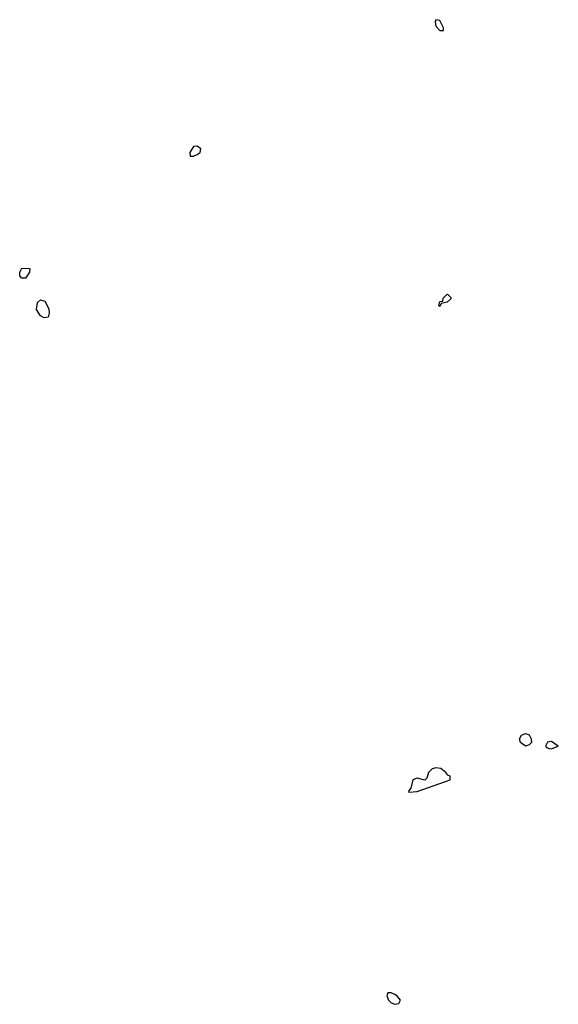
# Model space of a CAD drawing. Header units: inches. Extents: x 2701323 to 2964515, y 494916 to 722124.
# Tile 214 of 256: x 2780138 to 2783026, y 640007 to 645282. Entities that reach past the tile are written whole.
import ezdxf

# ---------------------------------------------------------------- set-up
doc = ezdxf.new("R2010")
doc.units = ezdxf.units.IN
doc.header["$MEASUREMENT"] = 0
doc.layers.add('C7684', color=7, linetype='Continuous')

msp = doc.modelspace()

# ---------------------------------------------------------------- linework, layer by layer
at = {"layer": 'C7684', "color": 2}
for points, elevation in [([(2782370, 645282), (2782364.9, 645270), (2782370, 645246.8), (2782390, 645224.9), (2782410, 645224.7), (2782410, 645238), (2782390, 645277.2)], 6), ([(2781090, 644604.5), (2781070, 644602), (2781050.8, 644570), (2781051.6, 644551.6), (2781070, 644550.8), (2781090, 644559.3), (2781106, 644570), (2781109.3, 644590)], 6), ([(2780150, 643898), (2780138, 643910), (2780138, 643930), (2780150, 643951.3), (2780192, 643950), (2780191, 643930), (2780170, 643898)], 2), ([(2780270, 643684), (2780250, 643695.3), (2780229, 643730), (2780233.6, 643766.4), (2780250, 643781), (2780273.4, 643773.4), (2780293.7, 643733.7), (2780296, 643710), (2780290, 643688.7)], 2), ([(2782390, 643746), (2782386, 643750), (2782390, 643772), (2782406, 643774), (2782408, 643790), (2782430, 643812), (2782434, 643810), (2782450, 643794), (2782450, 643786), (2782430, 643768), (2782398, 643762)], 2), ([(2782850, 641389.8), (2782823.7, 641410), (2782817.2, 641430), (2782828, 641450), (2782850, 641457.3), (2782870.5, 641450.5), (2782880.5, 641430), (2782881.6, 641410), (2782870, 641397)], 2), ([(2782990, 641416), (2782968.5, 641411.5), (2782958, 641390), (2782962.8, 641382.8), (2782976.9, 641376.9), (2782990, 641376), (2783010, 641384.7), (2783026, 641390)], 6), ([(2782370, 641274), (2782350, 641269.3), (2782330.7, 641250), (2782321, 641219), (2782311.1, 641208.9), (2782270, 641219.5), (2782246.4, 641210), (2782234.4, 641165.6), (2782222, 641150), (2782223.6, 641143.6), (2782270, 641148), (2782446, 641210), (2782446, 641230), (2782434, 641234), (2782422, 641250), (2782395.3, 641270)], 6), ([(2782130, 640069), (2782111.6, 640068.4), (2782107.1, 640052.9), (2782114.8, 640030), (2782130, 640014.8), (2782150, 640007.3), (2782170, 640012), (2782179, 640030), (2782164, 640050), (2782150, 640059.3)], 6)]:
    msp.add_lwpolyline(points, close=True, dxfattribs=dict(at, elevation=elevation))

doc.saveas('drawing.dxf')
